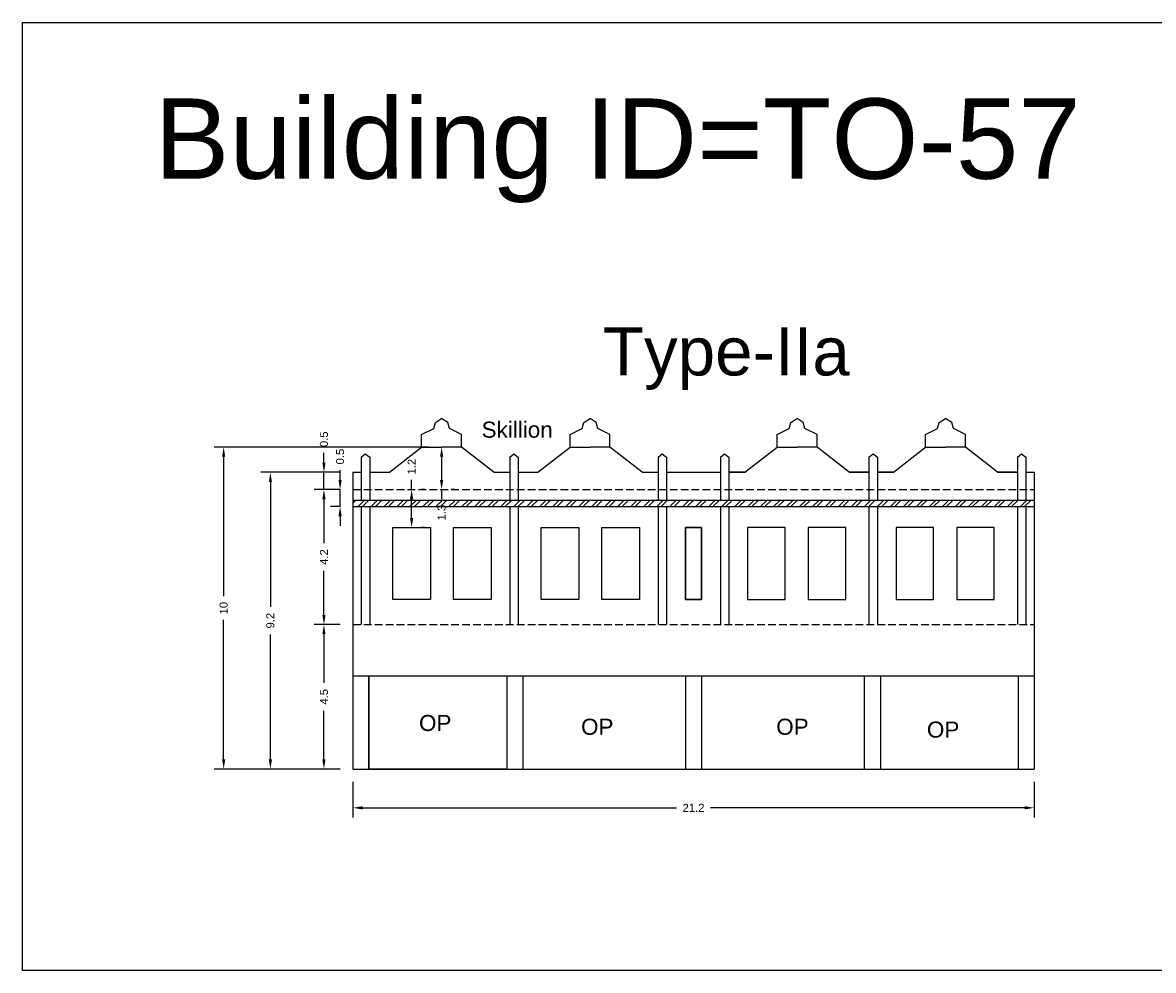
# Model space of a CAD drawing. Header units: metres. Extents: x 3416649 to 3417130, y -6713042 to -6712690.
# Tile 23 of 70: x 3416918 to 3416953, y -6712955 to -6712925. Entities that reach past the tile are written whole.
import ezdxf

# ---------------------------------------------------------------- set-up
doc = ezdxf.new("R2010")
doc.units = ezdxf.units.M
doc.linetypes.add('ACAD_ISO02W100', pattern=[15, 12, -3])
doc.layers.add('Dotted', color=7, linetype='ACAD_ISO02W100', plot=False)
doc.styles.get("Standard").update_dxf_attribs({"font": 'arial.ttf'})
doc.dimstyles.new('ISO-25', dxfattribs={"dimtxt": 0.25, "dimasz": 0.3, "dimexe": 0.3, "dimexo": 0.4, "dimgap": 0.2, "dimtad": 0, "dimdec": 1, "dimdsep": 46, "dimtxsty": 'Standard', "dimcen": 2.5, "dimadec": 0, "dimazin": 0, "dimtfac": 1, "dimtdec": 1, "dimtmove": 0, "dimatfit": 3, "dimfxl": 1, "dimarcsym": 0})

# ---------------------------------------------------------------- blocks, each defined once
blk = doc.blocks.new('*D454')
at = {"color": 0, "lineweight": -2, "transparency": 16777216}
for p, q in [((3416927.993, -6712943.908), (3416927.191, -6712943.908)), ((3416927.491, -6712944.208), (3416927.491, -6712945.725)), ((3416927.491, -6712948.108), (3416927.491, -6712946.592)), ((3416927.993, -6712948.408), (3416927.191, -6712948.408))]:
    blk.add_line(p, q, dxfattribs=at)
at = {"color": 0, "transparency": 16777216}
for points in [[(3416927.441, -6712944.208), (3416927.541, -6712944.208), (3416927.491, -6712943.908)], [(3416927.441, -6712948.108), (3416927.541, -6712948.108), (3416927.491, -6712948.408)]]:
    blk.add_solid(points, dxfattribs=at)
at = {"layer": 'Defpoints', "color": 0, "transparency": 16777216}
for p in [(3416927.491, -6712943.908), (3416928.393, -6712943.908), (3416928.393, -6712948.408)]:
    blk.add_point(p, dxfattribs=at)
at = {"color": 0, "transparency": 16777216, "insert": (3416927.491, -6712946.158), "char_height": 0.25, "attachment_point": 5, "rotation": 90}
blk.add_mtext('4.5', dxfattribs=at)
blk = doc.blocks.new('*D455')
at = {"color": 0, "lineweight": -2, "transparency": 16777216}
for p, q in [((3416927.993, -6712939.708), (3416927.191, -6712939.708)), ((3416927.491, -6712940.008), (3416927.491, -6712941.377)), ((3416927.491, -6712943.608), (3416927.491, -6712942.24)), ((3416927.993, -6712943.908), (3416927.191, -6712943.908))]:
    blk.add_line(p, q, dxfattribs=at)
at = {"color": 0, "transparency": 16777216}
for points in [[(3416927.441, -6712940.008), (3416927.541, -6712940.008), (3416927.491, -6712939.708)], [(3416927.441, -6712943.608), (3416927.541, -6712943.608), (3416927.491, -6712943.908)]]:
    blk.add_solid(points, dxfattribs=at)
at = {"layer": 'Defpoints', "color": 0, "transparency": 16777216}
for p in [(3416927.491, -6712939.708), (3416928.393, -6712939.708), (3416928.393, -6712943.908)]:
    blk.add_point(p, dxfattribs=at)
at = {"color": 0, "transparency": 16777216, "insert": (3416927.491, -6712941.808), "char_height": 0.25, "attachment_point": 5, "rotation": 90}
blk.add_mtext('4.2', dxfattribs=at)
blk = doc.blocks.new('*D456')
at = {"color": 0, "lineweight": -2, "transparency": 16777216}
for p, q in [((3416930.22, -6712939.708), (3416930.22, -6712939.408)), ((3416930.62, -6712939.708), (3416930.52, -6712939.708)), ((3416930.22, -6712940.587), (3416930.22, -6712940.008)), ((3416930.62, -6712940.887), (3416930.52, -6712940.887))]:
    blk.add_line(p, q, dxfattribs=at)
at = {"color": 0, "transparency": 16777216}
for points in [[(3416930.17, -6712940.008), (3416930.27, -6712940.008), (3416930.22, -6712939.708)], [(3416930.17, -6712940.587), (3416930.27, -6712940.587), (3416930.22, -6712940.887)]]:
    blk.add_solid(points, dxfattribs=at)
at = {"layer": 'Defpoints', "color": 0, "transparency": 16777216}
for p in [(3416930.22, -6712939.708), (3416930.22, -6712939.708), (3416930.22, -6712940.887)]:
    blk.add_point(p, dxfattribs=at)
at = {"color": 0, "transparency": 16777216, "insert": (3416930.22, -6712938.994), "char_height": 0.25, "attachment_point": 5, "rotation": 90}
blk.add_mtext('1.2', dxfattribs=at)
blk = doc.blocks.new('*D457')
at = {"color": 0, "lineweight": -2, "transparency": 16777216}
for p, q in [((3416927.491, -6712938.868), (3416927.491, -6712938.568)), ((3416927.993, -6712939.168), (3416927.191, -6712939.168)), ((3416927.491, -6712939.708), (3416927.491, -6712939.168)), ((3416927.993, -6712939.708), (3416927.191, -6712939.708)), ((3416927.491, -6712940.008), (3416927.491, -6712940.308))]:
    blk.add_line(p, q, dxfattribs=at)
at = {"color": 0, "transparency": 16777216}
for points in [[(3416927.441, -6712938.868), (3416927.541, -6712938.868), (3416927.491, -6712939.168)], [(3416927.441, -6712940.008), (3416927.541, -6712940.008), (3416927.491, -6712939.708)]]:
    blk.add_solid(points, dxfattribs=at)
at = {"layer": 'Defpoints', "color": 0, "transparency": 16777216}
for p in [(3416927.491, -6712939.168), (3416928.393, -6712939.168), (3416928.393, -6712939.708)]:
    blk.add_point(p, dxfattribs=at)
at = {"color": 0, "transparency": 16777216, "insert": (3416927.491, -6712938.14), "char_height": 0.25, "attachment_point": 5, "rotation": 90}
blk.add_mtext('0.5', dxfattribs=at)
blk = doc.blocks.new('*D458')
at = {"color": 0, "lineweight": -2, "transparency": 16777216}
for p, q in [((3416931.553, -6712938.386), (3416931.453, -6712938.386)), ((3416931.153, -6712938.686), (3416931.153, -6712939.408)), ((3416931.153, -6712939.708), (3416931.153, -6712940.008)), ((3416931.553, -6712939.708), (3416931.453, -6712939.708))]:
    blk.add_line(p, q, dxfattribs=at)
at = {"color": 0, "transparency": 16777216}
for points in [[(3416931.103, -6712938.686), (3416931.203, -6712938.686), (3416931.153, -6712938.386)], [(3416931.103, -6712939.408), (3416931.203, -6712939.408), (3416931.153, -6712939.708)]]:
    blk.add_solid(points, dxfattribs=at)
at = {"layer": 'Defpoints', "color": 0, "transparency": 16777216}
for p in [(3416931.153, -6712938.386), (3416931.153, -6712939.708), (3416931.153, -6712939.708)]:
    blk.add_point(p, dxfattribs=at)
at = {"color": 0, "transparency": 16777216, "insert": (3416931.153, -6712940.424), "char_height": 0.25, "attachment_point": 5, "rotation": 90}
blk.add_mtext('1.3', dxfattribs=at)
blk = doc.blocks.new('*D459')
at = {"color": 0, "lineweight": -2, "transparency": 16777216}
for p, q in [((3416927.993, -6712939.168), (3416925.524, -6712939.168)), ((3416925.824, -6712939.468), (3416925.824, -6712943.362)), ((3416925.824, -6712948.108), (3416925.824, -6712944.214)), ((3416927.993, -6712948.408), (3416925.524, -6712948.408))]:
    blk.add_line(p, q, dxfattribs=at)
at = {"color": 0, "transparency": 16777216}
for points in [[(3416925.774, -6712939.468), (3416925.874, -6712939.468), (3416925.824, -6712939.168)], [(3416925.774, -6712948.108), (3416925.874, -6712948.108), (3416925.824, -6712948.408)]]:
    blk.add_solid(points, dxfattribs=at)
at = {"layer": 'Defpoints', "color": 0, "transparency": 16777216}
for p in [(3416925.824, -6712939.168), (3416928.393, -6712939.168), (3416928.393, -6712948.408)]:
    blk.add_point(p, dxfattribs=at)
at = {"color": 0, "transparency": 16777216, "insert": (3416925.824, -6712943.788), "char_height": 0.25, "attachment_point": 5, "rotation": 90}
blk.add_mtext('9.2', dxfattribs=at)
blk = doc.blocks.new('*D460')
at = {"color": 0, "lineweight": -2, "transparency": 16777216}
for p, q in [((3416930.753, -6712938.386), (3416924.07, -6712938.386)), ((3416924.37, -6712938.686), (3416924.37, -6712943.03)), ((3416924.37, -6712948.108), (3416924.37, -6712943.764)), ((3416927.993, -6712948.408), (3416924.07, -6712948.408))]:
    blk.add_line(p, q, dxfattribs=at)
at = {"color": 0, "transparency": 16777216}
for points in [[(3416924.32, -6712938.686), (3416924.42, -6712938.686), (3416924.37, -6712938.386)], [(3416924.32, -6712948.108), (3416924.42, -6712948.108), (3416924.37, -6712948.408)]]:
    blk.add_solid(points, dxfattribs=at)
at = {"layer": 'Defpoints', "color": 0, "transparency": 16777216}
for p in [(3416924.37, -6712938.386), (3416931.153, -6712938.386), (3416928.393, -6712948.408)]:
    blk.add_point(p, dxfattribs=at)
at = {"color": 0, "transparency": 16777216, "insert": (3416924.37, -6712943.397), "char_height": 0.25, "attachment_point": 5, "rotation": 90}
blk.add_mtext('10', dxfattribs=at)
blk = doc.blocks.new('*D461')
at = {"color": 0, "lineweight": -2, "transparency": 16777216}
for p, q in [((3416928.393, -6712948.808), (3416928.393, -6712949.915)), ((3416949.593, -6712948.808), (3416949.593, -6712949.915)), ((3416928.693, -6712949.615), (3416938.467, -6712949.615)), ((3416949.293, -6712949.615), (3416939.518, -6712949.615))]:
    blk.add_line(p, q, dxfattribs=at)
at = {"color": 0, "transparency": 16777216}
for points in [[(3416928.693, -6712949.565), (3416928.693, -6712949.665), (3416928.393, -6712949.615)], [(3416949.293, -6712949.565), (3416949.293, -6712949.665), (3416949.593, -6712949.615)]]:
    blk.add_solid(points, dxfattribs=at)
at = {"layer": 'Defpoints', "color": 0, "transparency": 16777216}
for p in [(3416928.393, -6712948.408), (3416949.593, -6712948.408), (3416949.593, -6712949.615)]:
    blk.add_point(p, dxfattribs=at)
at = {"color": 0, "transparency": 16777216, "insert": (3416938.993, -6712949.615), "char_height": 0.25, "attachment_point": 5}
blk.add_mtext('21.2', dxfattribs=at)
blk = doc.blocks.new('*D462')
at = {"color": 0, "lineweight": -2, "transparency": 16777216}
for p, q in [((3416927.993, -6712939.408), (3416927.993, -6712939.108)), ((3416927.993, -6712939.708), (3416927.693, -6712939.708)), ((3416927.993, -6712940.237), (3416927.993, -6712939.708)), ((3416927.993, -6712940.237), (3416927.693, -6712940.237)), ((3416927.993, -6712940.537), (3416927.993, -6712940.837))]:
    blk.add_line(p, q, dxfattribs=at)
at = {"color": 0, "transparency": 16777216}
for points in [[(3416927.943, -6712939.408), (3416928.043, -6712939.408), (3416927.993, -6712939.708)], [(3416927.943, -6712940.537), (3416928.043, -6712940.537), (3416927.993, -6712940.237)]]:
    blk.add_solid(points, dxfattribs=at)
at = {"layer": 'Defpoints', "color": 0, "transparency": 16777216}
for p in [(3416927.993, -6712939.708), (3416928.393, -6712939.708), (3416928.393, -6712940.237)]:
    blk.add_point(p, dxfattribs=at)
at = {"color": 0, "transparency": 16777216, "insert": (3416927.993, -6712938.68), "char_height": 0.25, "attachment_point": 5, "rotation": 90}
blk.add_mtext('0.5', dxfattribs=at)

msp = doc.modelspace()

# ---------------------------------------------------------------- hatches: boundary and pattern name
h = msp.add_hatch()
h.set_pattern_fill('ANSI32', color=256, scale=0.03)
h.set_pattern_definition([(45, (-102.06728, -1.3707), (-0.202055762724, 0.202055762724), []), (45, (-101.93257, -1.3707), (-0.202055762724, 0.202055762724), [])])
h.paths.add_polyline_path([(3416949.593, -6712940.037), (3416928.393, -6712940.037), (3416928.393, -6712940.237), (3416949.593, -6712940.237)])
h.paths.add_polyline_path([(3416931.413, -6712940.74), (3416931.413, -6712940.13), (3416930.897, -6712940.13), (3416930.897, -6712940.74)], flags=9)

# ---------------------------------------------------------------- linework, layer by layer
for p, q in [((3416928.393, -6712940.037), (3416949.593, -6712940.037)), ((3416928.393, -6712940.237), (3416949.593, -6712940.237))]:
    msp.add_line(p, q)
for points in [[(3416918.114, -6712925.169), (3416955.038, -6712925.169), (3416955.038, -6712954.676), (3416918.114, -6712954.676)], [(3416929.636, -6712940.887), (3416930.803, -6712940.887), (3416930.803, -6712943.128), (3416929.636, -6712943.128)], [(3416931.524, -6712940.887), (3416932.691, -6712940.887), (3416932.691, -6712943.128), (3416931.524, -6712943.128)], [(3416934.255, -6712940.887), (3416935.422, -6712940.887), (3416935.422, -6712943.128), (3416934.255, -6712943.128)], [(3416936.143, -6712940.887), (3416937.31, -6712940.887), (3416937.31, -6712943.128), (3416936.143, -6712943.128)], [(3416938.743, -6712940.887), (3416939.243, -6712940.887), (3416939.243, -6712943.128), (3416938.743, -6712943.128)], [(3416939.243, -6712940.887), (3416938.743, -6712940.887), (3416938.743, -6712943.128), (3416939.243, -6712943.128)], [(3416941.843, -6712940.887), (3416940.675, -6712940.887), (3416940.675, -6712943.128), (3416941.843, -6712943.128)], [(3416943.731, -6712940.887), (3416942.564, -6712940.887), (3416942.564, -6712943.128), (3416943.731, -6712943.128)], [(3416946.461, -6712940.887), (3416945.294, -6712940.887), (3416945.294, -6712943.128), (3416946.461, -6712943.128)], [(3416948.349, -6712940.887), (3416947.182, -6712940.887), (3416947.182, -6712943.128), (3416948.349, -6712943.128)], [(3416928.893, -6712945.508), (3416933.18, -6712945.508), (3416933.18, -6712948.408), (3416928.893, -6712948.408)]]:
    msp.add_lwpolyline(points, close=True)
for points in [[(3416930.532, -6712938.386), (3416930.532, -6712937.992), (3416930.906, -6712937.805), (3416930.96, -6712937.617), (3416931.153, -6712937.498)], [(3416931.774, -6712938.386), (3416931.774, -6712937.992), (3416931.4, -6712937.805), (3416931.346, -6712937.617), (3416931.153, -6712937.498)], [(3416935.15, -6712938.386), (3416935.15, -6712937.992), (3416935.525, -6712937.805), (3416935.578, -6712937.617), (3416935.771, -6712937.498)], [(3416936.392, -6712938.386), (3416936.392, -6712937.992), (3416936.018, -6712937.805), (3416935.965, -6712937.617), (3416935.771, -6712937.498)], [(3416941.593, -6712938.386), (3416941.593, -6712937.992), (3416941.967, -6712937.805), (3416942.021, -6712937.617), (3416942.214, -6712937.498)], [(3416942.835, -6712938.386), (3416942.835, -6712937.992), (3416942.461, -6712937.805), (3416942.407, -6712937.617), (3416942.214, -6712937.498)], [(3416946.212, -6712938.386), (3416946.212, -6712937.992), (3416946.586, -6712937.805), (3416946.64, -6712937.617), (3416946.833, -6712937.498)], [(3416947.454, -6712938.386), (3416947.454, -6712937.992), (3416947.08, -6712937.805), (3416947.026, -6712937.617), (3416946.833, -6712937.498)], [(3416929.533, -6712939.168), (3416930.532, -6712938.386), (3416931.153, -6712938.386)], [(3416932.773, -6712939.168), (3416931.774, -6712938.386), (3416931.153, -6712938.386)], [(3416934.151, -6712939.168), (3416935.15, -6712938.386), (3416935.771, -6712938.386)], [(3416937.391, -6712939.168), (3416936.392, -6712938.386), (3416935.771, -6712938.386)], [(3416940.594, -6712939.168), (3416941.593, -6712938.386), (3416942.214, -6712938.386)], [(3416943.834, -6712939.168), (3416942.835, -6712938.386), (3416942.214, -6712938.386)], [(3416945.213, -6712939.168), (3416946.212, -6712938.386), (3416946.833, -6712938.386)], [(3416948.453, -6712939.168), (3416947.454, -6712938.386), (3416946.833, -6712938.386)], [(3416928.654, -6712938.695), (3416928.779, -6712938.595), (3416928.914, -6712938.695)], [(3416928.654, -6712938.695), (3416928.654, -6712940.037)], [(3416928.914, -6712938.695), (3416928.914, -6712940.037)], [(3416933.273, -6712938.695), (3416933.398, -6712938.595), (3416933.533, -6712938.695)], [(3416933.273, -6712938.695), (3416933.273, -6712940.037)], [(3416933.533, -6712938.695), (3416933.533, -6712940.037)], [(3416937.891, -6712938.695), (3416938.016, -6712938.595), (3416938.151, -6712938.695)], [(3416937.891, -6712938.695), (3416937.891, -6712940.037)], [(3416938.151, -6712938.695), (3416938.151, -6712940.037)], [(3416939.834, -6712938.695), (3416939.959, -6712938.595), (3416940.094, -6712938.695)], [(3416939.834, -6712938.695), (3416939.834, -6712940.037)], [(3416940.094, -6712938.695), (3416940.094, -6712940.037)], [(3416944.453, -6712938.695), (3416944.578, -6712938.595), (3416944.713, -6712938.695)], [(3416944.453, -6712938.695), (3416944.453, -6712940.037)], [(3416944.713, -6712938.695), (3416944.713, -6712940.037)], [(3416949.071, -6712938.695), (3416949.196, -6712938.595), (3416949.331, -6712938.695)], [(3416949.071, -6712938.695), (3416949.071, -6712940.037)], [(3416949.331, -6712938.695), (3416949.331, -6712940.037)], [(3416928.393, -6712939.168), (3416928.654, -6712939.168)], [(3416928.393, -6712939.168), (3416928.393, -6712948.408)], [(3416928.914, -6712939.168), (3416929.533, -6712939.168)], [(3416932.773, -6712939.168), (3416933.113, -6712939.168)], [(3416932.773, -6712939.168), (3416933.273, -6712939.168)], [(3416933.533, -6712939.168), (3416934.151, -6712939.168)], [(3416937.391, -6712939.168), (3416937.731, -6712939.168)], [(3416937.391, -6712939.168), (3416937.891, -6712939.168)], [(3416938.151, -6712939.168), (3416939.834, -6712939.168)], [(3416940.594, -6712939.168), (3416940.094, -6712939.168)], [(3416940.094, -6712939.168), (3416940.594, -6712939.168)], [(3416940.594, -6712939.168), (3416940.254, -6712939.168)], [(3416944.453, -6712939.168), (3416943.834, -6712939.168)], [(3416943.834, -6712939.168), (3416944.453, -6712939.168)], [(3416945.213, -6712939.168), (3416944.713, -6712939.168)], [(3416944.713, -6712939.168), (3416945.213, -6712939.168)], [(3416945.213, -6712939.168), (3416944.873, -6712939.168)], [(3416949.071, -6712939.168), (3416948.453, -6712939.168)], [(3416948.453, -6712939.168), (3416949.071, -6712939.168)], [(3416949.331, -6712939.168), (3416949.593, -6712939.168)], [(3416949.593, -6712939.168), (3416949.593, -6712948.408)], [(3416928.654, -6712940.237), (3416928.654, -6712943.908)], [(3416928.914, -6712940.237), (3416928.914, -6712943.908)], [(3416933.273, -6712940.237), (3416933.273, -6712943.908)], [(3416933.533, -6712940.237), (3416933.533, -6712943.908)], [(3416937.891, -6712940.237), (3416937.891, -6712943.908)], [(3416938.151, -6712940.237), (3416938.151, -6712943.908)], [(3416939.834, -6712940.237), (3416939.834, -6712943.908)], [(3416940.094, -6712940.237), (3416940.094, -6712943.908)], [(3416944.453, -6712940.237), (3416944.453, -6712943.908)], [(3416944.713, -6712940.237), (3416944.713, -6712943.908)], [(3416949.071, -6712940.237), (3416949.071, -6712943.908)], [(3416949.331, -6712940.237), (3416949.331, -6712943.908)], [(3416928.393, -6712945.508), (3416949.593, -6712945.508)], [(3416928.893, -6712945.508), (3416928.893, -6712948.408)], [(3416933.18, -6712945.508), (3416933.18, -6712948.408)], [(3416933.68, -6712945.508), (3416933.68, -6712948.408)], [(3416938.743, -6712945.508), (3416938.743, -6712948.408)], [(3416939.243, -6712945.508), (3416939.243, -6712948.408)], [(3416944.306, -6712945.508), (3416944.306, -6712948.408)], [(3416944.806, -6712945.508), (3416944.806, -6712948.408)], [(3416949.093, -6712945.508), (3416949.093, -6712948.408)], [(3416928.393, -6712948.408), (3416949.593, -6712948.408)]]:
    msp.add_lwpolyline(points)
at = {"layer": 'Dotted', "ltscale": 0.02}
for points in [[(3416928.393, -6712939.708), (3416949.593, -6712939.708)], [(3416928.393, -6712943.908), (3416949.593, -6712943.908)]]:
    msp.add_lwpolyline(points, dxfattribs=at)

# ---------------------------------------------------------------- texts
for s, width, heights, insert, char_height, attachment_point in [('Building ID=TO-57', 67.86454, [0.517], (3416922.219, -6712927.53), 2.5, 1), ('Type-IIa ', 9.99112, [0.517], (3416936.171, -6712934.654), 1.5, 1), ('Skillion', 67.86454, [0], (3416934.61, -6712937.592), 0.5, 3), ('OP', 67.86454, [0], (3416931.459, -6712946.723), 0.5, 3), ('OP', 67.86454, [0], (3416936.502, -6712946.841), 0.5, 3), ('OP', 67.86454, [0], (3416942.576, -6712946.841), 0.5, 3), ('OP', 67.86454, [0], (3416947.265, -6712946.929), 0.5, 3)]:
    msp.add_mtext_dynamic_manual_height_columns(s, width=width, gutter_width=12.5, heights=heights, dxfattribs=dict(insert=insert, char_height=char_height, attachment_point=attachment_point))

# ---------------------------------------------------------------- dimensions: what is measured, and where the dimension line sits
for base, p1, p2, picture, middle in [((3416927.491, -6712939.168), (3416928.393, -6712939.708), (3416928.393, -6712939.168), '*D457', (3416927.491, -6712938.14)), ((3416924.37, -6712938.386), (3416928.393, -6712948.408), (3416931.153, -6712938.386), '*D460', (3416924.37, -6712943.397)), ((3416927.993, -6712939.708), (3416928.393, -6712940.237), (3416928.393, -6712939.708), '*D462', (3416927.993, -6712938.68)), ((3416931.153, -6712939.708), (3416931.153, -6712938.386), (3416931.153, -6712939.708), '*D458', (3416931.153, -6712940.424)), ((3416930.22, -6712939.708), (3416930.22, -6712940.887), (3416930.22, -6712939.708), '*D456', (3416930.22, -6712938.994)), ((3416925.824, -6712939.168), (3416928.393, -6712948.408), (3416928.393, -6712939.168), '*D459', (3416925.824, -6712943.788)), ((3416927.491, -6712939.708), (3416928.393, -6712943.908), (3416928.393, -6712939.708), '*D455', (3416927.491, -6712941.808)), ((3416927.491, -6712943.908), (3416928.393, -6712948.408), (3416928.393, -6712943.908), '*D454', (3416927.491, -6712946.158))]:
    dim = msp.add_linear_dim(base=base, p1=p1, p2=p2, angle=90, dimstyle='ISO-25')
    dim.commit()
    dim.dimension.update_dxf_attribs({"geometry": picture, "text_midpoint": middle})
dim = msp.add_linear_dim(base=(3416949.593, -6712949.615), p1=(3416928.393, -6712948.408), p2=(3416949.593, -6712948.408), dimstyle='ISO-25')
dim.commit()
dim.dimension.update_dxf_attribs({"geometry": '*D461', "text_midpoint": (3416938.993, -6712949.615)})

doc.saveas('drawing.dxf')
